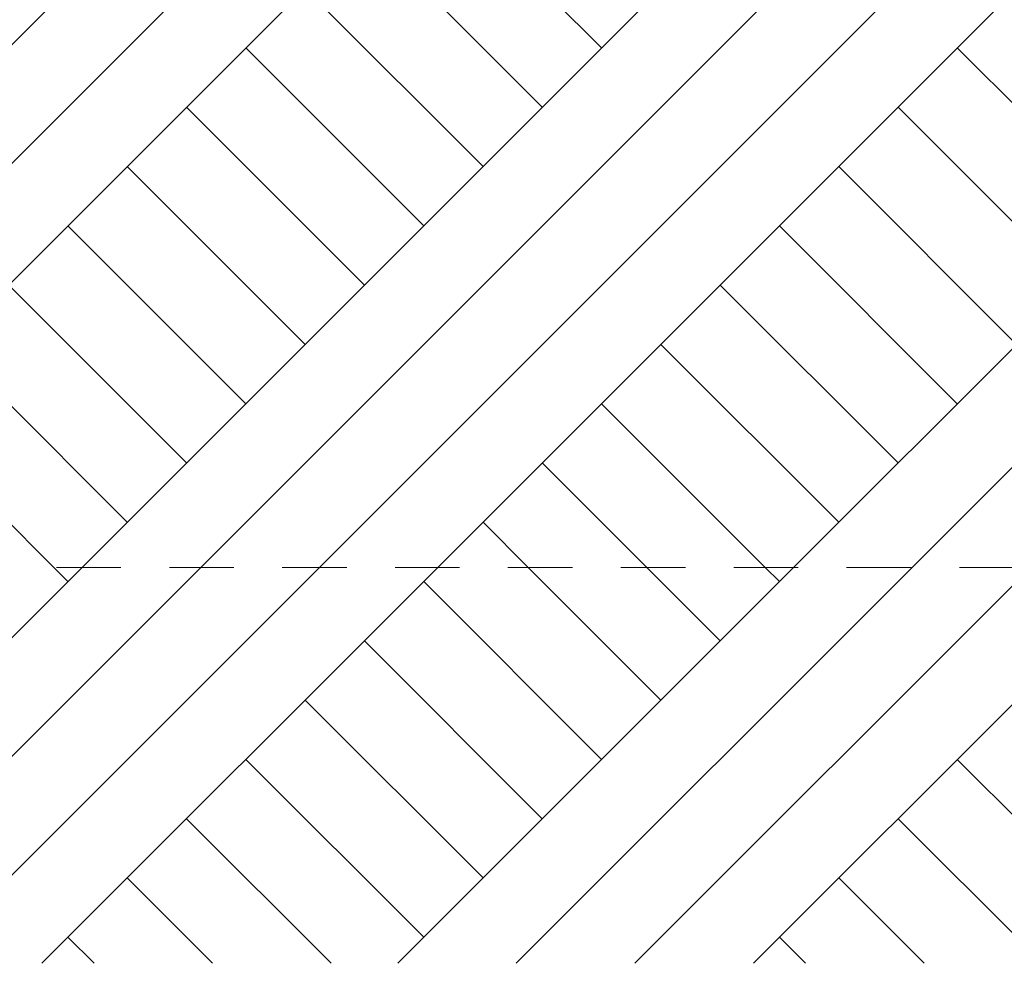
# Model space of a CAD drawing. Header units: millimetres. Extents: x 208545 to 5957542, y -593447 to 257160.
# Tile 24 of 60: x 5936542 to 5938068, y -590871 to -589408. Entities that reach past the tile are written whole.
import ezdxf

# ---------------------------------------------------------------- set-up
doc = ezdxf.new("R2010")
doc.units = ezdxf.units.MM
doc.header["$MEASUREMENT"] = 0
doc.linetypes.add('Przerywana KRÓTKA', pattern=[175, 100, -75])
doc.layers.add('Sytuacja - Teren_Nr_pióra__1', color=7, linetype='Continuous', lineweight=13)
doc.layers.add('Sytuacja - Teren_Nr_pióra__101', color=252, linetype='Continuous', lineweight=5)
pattern_1 = [(45, (5682170.8, -588257), (-275.77163, 275.77163), []), (45, (5682078.9, -588165.1), (-551.5433, 551.5433), []), (45, (5681986.94, -588073.15), (-551.5433, 551.5433), []), (135, (5681895.02, -587981.22), (91.92388, 91.92388), [390, -390])]

msp = doc.modelspace()

# ---------------------------------------------------------------- hatches: boundary and pattern name
at = {"layer": 'Sytuacja - Teren_Nr_pióra__1', "linetype": 'Continuous', "lineweight": 13}
h = msp.add_hatch(dxfattribs=at)
h.set_pattern_fill('Grunt_0004', style=0, pattern_type=2)
h.set_pattern_definition(pattern_1)
h.paths.add_polyline_path([(5931862.677, -589453.385), (5930871.848, -589656.995), (5929652.054, -589807.907), (5928955.771, -589893.729), (5928444.349, -589956.995), (5928744.349, -590256.995), (5951398.605, -590256.995), (5951698.605, -589956.995), (5951684.898, -589956.995), (5951676.487, -589956.995), (5951665.82, -589956.995), (5950125.283, -589770.263), (5949211.104, -589656.995), (5948071.86, -589423.501), (5946760.917, -589156.995), (5944964.046, -588824.483), (5944590.303, -588756.995), (5944068.611, -588685.116), (5942349.934, -588456.995), (5940606.307, -588272.103), (5940469.17, -588256.995), (5940373.013, -588256.995), (5940155.682, -588256.995), (5939459.574, -588256.995), (5939037.185, -588303.823), (5937725.854, -588456.995), (5936480.001, -588626.534), (5935527.542, -588756.995), (5934539.263, -588934.142), (5933313.52, -589156.995)])
at = {"layer": 'Sytuacja - Teren_Nr_pióra__101', "linetype": 'Continuous', "lineweight": 5}
h = msp.add_hatch(dxfattribs=at)
h.set_pattern_fill('Grunt_0004', color=252, style=0, pattern_type=2)
h.set_pattern_definition(pattern_1)
h.paths.add_polyline_path([(5927094.113, -589956.995), (5928444.349, -589956.995), (5928744.349, -590256.995), (5951398.605, -590256.995), (5951698.605, -589956.995), (5953782.133, -589956.995), (5953782.133, -590870.884), (5927094.113, -590870.884)])

# ---------------------------------------------------------------- linework, layer by layer
at = {"layer": 'Sytuacja - Teren_Nr_pióra__101', "color": 252, "linetype": 'Przerywana KRÓTKA', "lineweight": 5}
msp.add_line((5951398.605, -590256.995), (5928744.349, -590256.995), dxfattribs=at)

doc.saveas('drawing.dxf')
